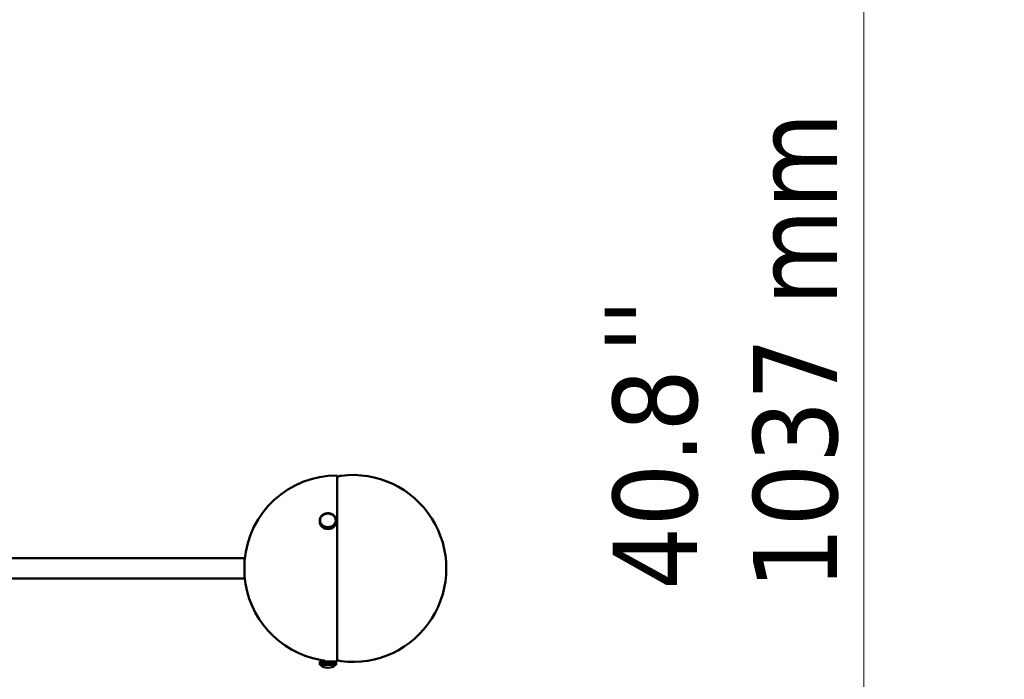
# Model space of a CAD drawing. Header units: millimetres. Extents: x 673 to 4813, y 821 to 3468.
# Tile 12 of 29: x 1895 to 2528, y 1533 to 1956. Entities that reach past the tile are written whole.
import ezdxf

# ---------------------------------------------------------------- set-up
doc = ezdxf.new("R2010")
doc.units = ezdxf.units.MM
doc.header["$LTSCALE"] = 18
for name, color, linetype, lineweight in [('Symbol (ISO)', 7, 'Continuous', 50), ('Widoczne (ISO)', 7, 'Continuous', 50), ('Wymiar (ISO)', 7, 'Continuous', 18)]:
    doc.layers.add(name, color=color, linetype=linetype, lineweight=lineweight)
doc.styles.add('Tekst notatki (ISO)', font='tahoma.ttf')
doc.dimstyles.new('Domyślne (ISO)', dxfattribs={"dimscale": 18, "dimtxt": 3, "dimasz": 3, "dimexe": 3.175, "dimexo": 0, "dimgap": 0.762, "dimtad": 1, "dimdec": 1, "dimlfac": 0.03937, "dimrnd": 1e-08, "dimzin": 0, "dimdsep": 46, "dimtxsty": 'Tekst notatki (ISO)', "dimblk": 'Filled-1', "dimcen": 0.09, "dimdle": 10, "dimse1": 1, "dimse2": 1, "dimclrd": 256, "dimclre": 256, "dimclrt": 256, "dimadec": 0, "dimazin": 0, "dimtfac": 0.666667, "dimtmove": 0, "dimatfit": 3, "dimfxl": 1, "dimtolj": 1, "dimlwd": 15, "dimlwe": 15, "dimarcsym": 0})

# ---------------------------------------------------------------- blocks, each defined once
blk = doc.blocks.new('Filled-1')
at = {"color": 0}
for p, q in [((0, 0), (-1, 0.25)), ((-1, 0.25), (-1, -0.25)), ((-1, 0), (0, 0)), ((-1, -0.25), (0, 0))]:
    blk.add_line(p, q, dxfattribs=at)
at = {"color": 0, "flags": 128}
blk.add_lwpolyline([(-1, -0.25), (0, 0), (-1, 0.25), (-1, -0.25)], dxfattribs=at)
at = {"color": 0}
blk.add_solid([(-1, -0.25), (0, 0), (-1, 0.25), (-1, -0.25)], dxfattribs=at)
blk = doc.blocks.new('*D4')
at = {"layer": 'Defpoints', "color": 0, "transparency": 16777216}
for p in [(1810.42, 2257.73), (2437.43, 2257.73), (2007.79, 1220.5)]:
    blk.add_point(p, dxfattribs=at)
at = {"layer": 'Wymiar (ISO)', "lineweight": 15, "transparency": 16777216}
blk.add_line((2437.43, 1274.5), (2437.43, 2203.73), dxfattribs=at)
at = {"layer": 'Wymiar (ISO)', "lineweight": 15, "transparency": 16777216, "xscale": 54, "yscale": 54, "zscale": 54}
for p, rotation in [((2437.43, 2257.73), 90), ((2437.43, 1220.5), 270)]:
    blk.add_blockref('Filled-1', p, dxfattribs=dict(at, rotation=rotation))
at = {"layer": 'Wymiar (ISO)', "lineweight": 18, "transparency": 16777216, "insert": (2276.23, 1590.46), "char_height": 54, "attachment_point": 1, "rotation": 90, "style": 'Tekst notatki (ISO)'}
blk.add_mtext('\\A1;40.8\\P1037 mm', dxfattribs=at)
blk = doc.blocks.new('*D5')
at = {"layer": 'Defpoints', "color": 0, "transparency": 16777216}
for p in [(1810.42, 2407.73), (2437.43, 2407.73), (2007.79, 1220.5)]:
    blk.add_point(p, dxfattribs=at)
at = {"layer": 'Wymiar (ISO)', "lineweight": 15, "transparency": 16777216}
blk.add_line((2437.43, 1274.5), (2437.43, 2353.73), dxfattribs=at)
at = {"layer": 'Wymiar (ISO)', "lineweight": 15, "transparency": 16777216, "xscale": 54, "yscale": 54, "zscale": 54}
for p, rotation in [((2437.43, 2407.73), 90), ((2437.43, 1220.5), 270)]:
    blk.add_blockref('Filled-1', p, dxfattribs=dict(at, rotation=rotation))
at = {"layer": 'Wymiar (ISO)', "lineweight": 18, "transparency": 16777216, "insert": (2276.23, 2232.68), "char_height": 54, "attachment_point": 1, "rotation": 90, "style": 'Tekst notatki (ISO)'}
blk.add_mtext('\\A1;46.7\\P1187 mm', dxfattribs=at)
blk = doc.blocks.new('*D6')
at = {"layer": 'Defpoints', "color": 0, "transparency": 16777216}
for p in [(1810.42, 2707.73), (2437.43, 2707.73), (2007.79, 1220.5)]:
    blk.add_point(p, dxfattribs=at)
at = {"layer": 'Wymiar (ISO)', "lineweight": 15, "transparency": 16777216}
for p, q in [((2437.43, 2707.73), (2437.43, 3086.47)), ((2437.43, 1274.5), (2437.43, 2653.73))]:
    blk.add_line(p, q, dxfattribs=at)
at = {"layer": 'Wymiar (ISO)', "lineweight": 15, "transparency": 16777216, "xscale": 54, "yscale": 54, "zscale": 54}
for p, rotation in [((2437.43, 2707.73), 90), ((2437.43, 1220.5), 270)]:
    blk.add_blockref('Filled-1', p, dxfattribs=dict(at, rotation=rotation))
at = {"layer": 'Wymiar (ISO)', "lineweight": 18, "transparency": 16777216, "insert": (2276.01, 2775.45), "char_height": 54, "attachment_point": 1, "rotation": 90, "style": 'Tekst notatki (ISO)'}
blk.add_mtext('\\A1;58.6\\P1487 mm', dxfattribs=at)
blk = doc.blocks.new('*D7')
at = {"layer": 'Defpoints', "color": 0, "transparency": 16777216}
for p in [(1810.42, 3157.73), (2437.43, 3157.73), (2007.79, 1220.5)]:
    blk.add_point(p, dxfattribs=at)
at = {"layer": 'Wymiar (ISO)', "lineweight": 15, "transparency": 16777216}
blk.add_line((2437.43, 1274.5), (2437.43, 3103.73), dxfattribs=at)
at = {"layer": 'Wymiar (ISO)', "lineweight": 15, "transparency": 16777216, "xscale": 54, "yscale": 54, "zscale": 54}
for p, rotation in [((2437.43, 3157.73), 90), ((2437.43, 1220.5), 270)]:
    blk.add_blockref('Filled-1', p, dxfattribs=dict(at, rotation=rotation))
at = {"layer": 'Wymiar (ISO)', "lineweight": 18, "transparency": 16777216, "insert": (2276.34, 2998.67), "char_height": 54, "attachment_point": 1, "rotation": 90, "style": 'Tekst notatki (ISO)'}
blk.add_mtext('\\A1;76.3\\P1937 mm', dxfattribs=at)

msp = doc.modelspace()

# ---------------------------------------------------------------- linework, layer by layer
at = {"layer": 'Widoczne (ISO)'}
for p, q in [((2099.35, 1544.4), (2099.35, 1663.9)), ((2099.35, 1662.71), (2100.22, 1663.16)), ((2088.56, 1636.9), (2088.79, 1637.29)), ((2089.02, 1637.19), (2088.79, 1637.29)), ((2088.82, 1637.33), (2089.09, 1637.69)), ((2089.03, 1637.21), (2088.82, 1637.33)), ((2088.82, 1637.28), (2088.82, 1637.33)), ((2088.9, 1637), (2089.02, 1637.19)), ((2089.02, 1637.19), (2089.02, 1637.18)), ((2089.03, 1637.21), (2089.16, 1637.39)), ((2089.03, 1637.2), (2089.03, 1637.21)), ((2089.3, 1637.57), (2089.09, 1637.69)), ((2089.12, 1637.72), (2089.44, 1638.06)), ((2089.31, 1637.59), (2089.12, 1637.72)), ((2089.12, 1637.67), (2089.12, 1637.72)), ((2089.16, 1637.39), (2089.3, 1637.57)), ((2089.3, 1637.57), (2089.3, 1637.56)), ((2089.31, 1637.59), (2089.47, 1637.76)), ((2089.31, 1637.58), (2089.31, 1637.59)), ((2089.63, 1637.92), (2089.44, 1638.06)), ((2089.47, 1638.09), (2089.82, 1638.4)), ((2089.65, 1637.94), (2089.47, 1638.09)), ((2089.47, 1638.04), (2089.47, 1638.09)), ((2089.47, 1637.76), (2089.63, 1637.92)), ((2089.63, 1637.92), (2089.63, 1637.92)), ((2089.65, 1637.94), (2089.82, 1638.09)), ((2089.65, 1637.93), (2089.65, 1637.94)), ((2090, 1638.25), (2089.82, 1638.4)), ((2089.82, 1638.09), (2090, 1638.25)), ((2089.86, 1638.43), (2090.25, 1638.7)), ((2090.02, 1638.26), (2089.86, 1638.43)), ((2089.86, 1638.37), (2089.86, 1638.43)), ((2090, 1638.25), (2090, 1638.24)), ((2090.02, 1638.26), (2090.21, 1638.4)), ((2090.02, 1638.25), (2090.02, 1638.26)), ((2090.21, 1638.4), (2090.41, 1638.53)), ((2090.41, 1638.53), (2090.25, 1638.7)), ((2090.29, 1638.73), (2090.71, 1638.96)), ((2090.43, 1638.54), (2090.29, 1638.73)), ((2090.29, 1638.66), (2090.29, 1638.73)), ((2090.41, 1638.53), (2090.41, 1638.53)), ((2090.43, 1638.54), (2090.64, 1638.66)), ((2090.43, 1638.54), (2090.43, 1638.54)), ((2090.64, 1638.66), (2090.85, 1638.78)), ((2090.85, 1638.78), (2090.71, 1638.96)), ((2090.75, 1638.98), (2091.2, 1639.18)), ((2090.87, 1638.79), (2090.75, 1638.98)), ((2090.75, 1638.9), (2090.75, 1638.98)), ((2090.85, 1638.78), (2090.85, 1638.77)), ((2090.87, 1638.79), (2091.09, 1638.89)), ((2090.87, 1638.78), (2090.87, 1638.79)), ((2091.09, 1638.89), (2091.31, 1638.99)), ((2091.31, 1638.99), (2091.2, 1639.18)), ((2091.24, 1639.2), (2091.71, 1639.35)), ((2091.33, 1638.99), (2091.24, 1639.2)), ((2091.24, 1639.1), (2091.24, 1639.2)), ((2091.31, 1638.99), (2091.31, 1638.98)), ((2091.33, 1638.99), (2091.57, 1639.07)), ((2091.33, 1638.99), (2091.33, 1638.99)), ((2091.57, 1639.07), (2091.8, 1639.15)), ((2091.8, 1639.15), (2091.71, 1639.35)), ((2091.76, 1639.36), (2092.24, 1639.48)), ((2091.82, 1639.16), (2091.76, 1639.36)), ((2091.76, 1639.24), (2091.76, 1639.36)), ((2091.8, 1639.15), (2091.8, 1639.14)), ((2091.82, 1639.16), (2092.07, 1639.21)), ((2091.82, 1639.15), (2091.82, 1639.16)), ((2092.07, 1639.21), (2092.31, 1639.27)), ((2092.31, 1639.27), (2092.24, 1639.48)), ((2092.29, 1639.49), (2092.79, 1639.55)), ((2092.33, 1639.27), (2092.29, 1639.49)), ((2092.29, 1639.32), (2092.29, 1639.49)), ((2092.31, 1639.27), (2092.31, 1639.26)), ((2092.33, 1639.27), (2092.58, 1639.31)), ((2092.33, 1639.27), (2092.33, 1639.27)), ((2092.58, 1639.31), (2092.82, 1639.34)), ((2092.82, 1639.34), (2092.79, 1639.55)), ((2092.82, 1639.34), (2092.82, 1639.33)), ((2092.84, 1639.56), (2093.33, 1639.58)), ((2092.85, 1639.34), (2092.84, 1639.56)), ((2092.84, 1639.33), (2092.84, 1639.56)), ((2092.85, 1639.34), (2093.1, 1639.35)), ((2092.85, 1639.34), (2092.85, 1639.34)), ((2093.1, 1639.35), (2093.35, 1639.36)), ((2093.35, 1639.36), (2093.33, 1639.58)), ((2093.35, 1639.36), (2093.35, 1639.36)), ((2093.37, 1639.36), (2093.39, 1639.58)), ((2093.37, 1639.36), (2093.62, 1639.35)), ((2093.37, 1639.36), (2093.37, 1639.36)), ((2093.39, 1639.58), (2093.88, 1639.56)), ((2093.62, 1639.35), (2093.87, 1639.34)), ((2093.87, 1639.34), (2093.88, 1639.56)), ((2093.87, 1639.34), (2093.87, 1639.33)), ((2093.88, 1639.56), (2093.88, 1639.33)), ((2093.89, 1639.34), (2093.93, 1639.55)), ((2093.89, 1639.34), (2094.14, 1639.3)), ((2093.89, 1639.33), (2093.89, 1639.34)), ((2093.93, 1639.55), (2094.43, 1639.48)), ((2094.14, 1639.3), (2094.39, 1639.27)), ((2094.39, 1639.27), (2094.43, 1639.48)), ((2094.39, 1639.27), (2094.39, 1639.26)), ((2094.41, 1639.26), (2094.48, 1639.47)), ((2094.41, 1639.26), (2094.65, 1639.21)), ((2094.41, 1639.26), (2094.41, 1639.26)), ((2094.43, 1639.48), (2094.43, 1639.32)), ((2094.48, 1639.47), (2094.96, 1639.36)), ((2094.65, 1639.21), (2094.89, 1639.15)), ((2094.89, 1639.15), (2094.96, 1639.36)), ((2094.89, 1639.15), (2094.89, 1639.15)), ((2094.92, 1639.15), (2095.01, 1639.35)), ((2094.92, 1639.15), (2095.15, 1639.07)), ((2094.92, 1639.14), (2094.92, 1639.15)), ((2094.96, 1639.36), (2094.96, 1639.24)), ((2095.01, 1639.35), (2095.47, 1639.19)), ((2095.15, 1639.07), (2095.38, 1638.99)), ((2095.38, 1638.99), (2095.47, 1639.19)), ((2095.38, 1638.99), (2095.38, 1638.98)), ((2095.41, 1638.98), (2095.52, 1639.17)), ((2095.41, 1638.98), (2095.63, 1638.88)), ((2095.41, 1638.98), (2095.41, 1638.98)), ((2095.47, 1639.19), (2095.47, 1639.1)), ((2095.52, 1639.17), (2095.97, 1638.98)), ((2095.63, 1638.88), (2095.85, 1638.78)), ((2095.85, 1638.78), (2095.97, 1638.98)), ((2095.85, 1638.78), (2095.85, 1638.78)), ((2095.87, 1638.77), (2096.01, 1638.96)), ((2095.87, 1638.77), (2096.08, 1638.66)), ((2095.87, 1638.77), (2095.87, 1638.77)), ((2095.97, 1638.98), (2095.97, 1638.9)), ((2096.01, 1638.96), (2096.43, 1638.72)), ((2096.08, 1638.66), (2096.29, 1638.54)), ((2096.29, 1638.54), (2096.43, 1638.72)), ((2096.29, 1638.54), (2096.29, 1638.53)), ((2096.31, 1638.53), (2096.47, 1638.69)), ((2096.31, 1638.53), (2096.5, 1638.39)), ((2096.31, 1638.52), (2096.31, 1638.53)), ((2096.43, 1638.72), (2096.43, 1638.65)), ((2096.47, 1638.69), (2096.86, 1638.42)), ((2096.5, 1638.39), (2096.7, 1638.25)), ((2096.7, 1638.25), (2096.86, 1638.42)), ((2096.7, 1638.25), (2096.7, 1638.25)), ((2096.72, 1638.24), (2096.89, 1638.39)), ((2096.72, 1638.24), (2096.89, 1638.09)), ((2096.72, 1638.23), (2096.72, 1638.24)), ((2096.86, 1638.42), (2096.86, 1638.36)), ((2096.89, 1638.39), (2097.25, 1638.09)), ((2096.89, 1638.09), (2097.07, 1637.93)), ((2097.07, 1637.93), (2097.25, 1638.09)), ((2097.07, 1637.93), (2097.07, 1637.92)), ((2097.09, 1637.92), (2097.28, 1638.05)), ((2097.09, 1637.92), (2097.24, 1637.75)), ((2097.09, 1637.91), (2097.09, 1637.92)), ((2097.24, 1637.75), (2097.4, 1637.58)), ((2097.25, 1638.09), (2097.25, 1638.03)), ((2097.28, 1638.05), (2097.59, 1637.72)), ((2097.4, 1637.58), (2097.59, 1637.72)), ((2097.4, 1637.58), (2097.4, 1637.57)), ((2097.41, 1637.56), (2097.62, 1637.68)), ((2097.41, 1637.56), (2097.55, 1637.38)), ((2097.41, 1637.55), (2097.41, 1637.56)), ((2097.55, 1637.38), (2097.69, 1637.2)), ((2097.59, 1637.72), (2097.59, 1637.66)), ((2097.62, 1637.68), (2097.9, 1637.32)), ((2097.69, 1637.2), (2097.9, 1637.32)), ((2097.69, 1637.2), (2097.69, 1637.19)), ((2097.7, 1637.18), (2097.92, 1637.28)), ((2097.7, 1637.18), (2097.81, 1636.99)), ((2097.7, 1637.17), (2097.7, 1637.18)), ((2097.9, 1637.32), (2097.9, 1637.27)), ((2097.92, 1637.28), (2098.15, 1636.89)), ((2088.1, 1635.05), (2088.12, 1635.49)), ((2088.35, 1635.04), (2088.1, 1635.05)), ((2088.1, 1635.01), (2088.1, 1635.05)), ((2088.35, 1635.02), (2088.1, 1635.01)), ((2088.1, 1635.01), (2088.1, 1634.01)), ((2088.12, 1634.58), (2088.1, 1635.01)), ((2088.1, 1634.01), (2088.12, 1633.58)), ((2088.37, 1635.48), (2088.12, 1635.49)), ((2088.37, 1634.59), (2088.12, 1634.58)), ((2088.12, 1633.58), (2088.12, 1634.58)), ((2088.13, 1633.58), (2088.12, 1633.58)), ((2088.13, 1635.53), (2088.21, 1635.96)), ((2088.38, 1635.5), (2088.13, 1635.53)), ((2088.13, 1635.49), (2088.13, 1635.53)), ((2088.38, 1634.57), (2088.13, 1634.54)), ((2088.13, 1634.54), (2088.13, 1633.54)), ((2088.21, 1634.11), (2088.13, 1634.54)), ((2088.13, 1633.54), (2088.21, 1633.11)), ((2088.46, 1635.92), (2088.21, 1635.96)), ((2088.45, 1634.14), (2088.21, 1634.11)), ((2088.21, 1633.11), (2088.21, 1634.11)), ((2088.22, 1633.11), (2088.21, 1633.11)), ((2088.22, 1636), (2088.35, 1636.42)), ((2088.46, 1635.94), (2088.22, 1636)), ((2088.22, 1635.96), (2088.22, 1636)), ((2088.46, 1634.12), (2088.22, 1634.07)), ((2088.22, 1634.07), (2088.22, 1633.07)), ((2088.35, 1633.65), (2088.22, 1634.07)), ((2088.22, 1633.07), (2088.35, 1632.65)), ((2088.59, 1636.36), (2088.35, 1636.42)), ((2088.35, 1635.04), (2088.36, 1635.26)), ((2088.35, 1635.02), (2088.35, 1635.04)), ((2088.35, 1635.03), (2088.35, 1634.92)), ((2088.36, 1634.81), (2088.35, 1635.02)), ((2088.59, 1633.7), (2088.35, 1633.65)), ((2088.35, 1632.65), (2088.35, 1633.65)), ((2088.36, 1632.65), (2088.35, 1632.65)), ((2088.36, 1636.46), (2088.54, 1636.86)), ((2088.6, 1636.38), (2088.36, 1636.46)), ((2088.36, 1636.41), (2088.36, 1636.46)), ((2088.36, 1635.26), (2088.37, 1635.48)), ((2088.37, 1634.59), (2088.36, 1634.81)), ((2088.59, 1633.68), (2088.36, 1633.61)), ((2088.36, 1633.61), (2088.36, 1632.61)), ((2088.54, 1633.2), (2088.36, 1633.61)), ((2088.36, 1632.61), (2088.54, 1632.2)), ((2088.37, 1635.48), (2088.37, 1635.42)), ((2088.37, 1634.57), (2088.37, 1634.59)), ((2088.38, 1635.5), (2088.42, 1635.71)), ((2088.38, 1635.44), (2088.38, 1635.5)), ((2088.41, 1634.36), (2088.38, 1634.57)), ((2088.45, 1634.14), (2088.41, 1634.36)), ((2088.42, 1635.71), (2088.46, 1635.92)), ((2088.45, 1634.12), (2088.45, 1634.14)), ((2088.46, 1635.94), (2088.53, 1636.15)), ((2088.46, 1635.92), (2088.46, 1635.94)), ((2088.46, 1635.92), (2088.46, 1635.9)), ((2088.52, 1633.91), (2088.46, 1634.12)), ((2088.59, 1633.7), (2088.52, 1633.91)), ((2088.53, 1636.15), (2088.59, 1636.36)), ((2088.78, 1636.79), (2088.54, 1636.86)), ((2088.77, 1633.28), (2088.54, 1633.2)), ((2088.54, 1632.2), (2088.54, 1633.2)), ((2088.56, 1632.21), (2088.54, 1632.2)), ((2088.79, 1636.81), (2088.56, 1636.9)), ((2088.56, 1636.86), (2088.56, 1636.9)), ((2088.78, 1633.26), (2088.56, 1633.16)), ((2088.56, 1633.16), (2088.56, 1632.16)), ((2088.79, 1632.78), (2088.56, 1633.16)), ((2088.56, 1632.16), (2088.79, 1631.78)), ((2088.59, 1636.36), (2088.59, 1636.34)), ((2088.59, 1633.68), (2088.59, 1633.7)), ((2088.68, 1633.48), (2088.59, 1633.68)), ((2088.6, 1636.38), (2088.69, 1636.58)), ((2088.6, 1636.36), (2088.6, 1636.38)), ((2088.77, 1633.28), (2088.68, 1633.48)), ((2088.69, 1636.58), (2088.78, 1636.79)), ((2088.77, 1633.25), (2088.77, 1633.28)), ((2088.78, 1636.79), (2088.78, 1636.77)), ((2088.9, 1633.07), (2088.78, 1633.26)), ((2088.79, 1636.81), (2088.9, 1637)), ((2088.79, 1636.79), (2088.79, 1636.81)), ((2089.01, 1632.87), (2088.79, 1632.78)), ((2088.79, 1631.78), (2088.79, 1632.78)), ((2088.81, 1631.79), (2088.79, 1631.78)), ((2089.02, 1632.86), (2088.81, 1632.74)), ((2088.81, 1632.74), (2088.81, 1631.74)), ((2089.08, 1632.37), (2088.81, 1632.74)), ((2088.81, 1631.74), (2089.08, 1631.37)), ((2089.01, 1632.87), (2088.9, 1633.07)), ((2089.01, 1632.85), (2089.01, 1632.87)), ((2089.16, 1632.67), (2089.02, 1632.86)), ((2089.29, 1632.49), (2089.08, 1632.37)), ((2089.08, 1631.37), (2089.08, 1632.37)), ((2089.11, 1631.39), (2089.08, 1631.37)), ((2089.31, 1632.47), (2089.11, 1632.34)), ((2089.11, 1632.34), (2089.11, 1631.34)), ((2089.43, 1632), (2089.11, 1632.34)), ((2089.11, 1631.34), (2089.43, 1631)), ((2089.29, 1632.49), (2089.16, 1632.67)), ((2089.29, 1632.46), (2089.29, 1632.49)), ((2089.46, 1632.31), (2089.31, 1632.47)), ((2089.62, 1632.14), (2089.43, 1632)), ((2089.43, 1631), (2089.43, 1632)), ((2089.46, 1631.03), (2089.43, 1631)), ((2089.62, 1632.14), (2089.46, 1632.31)), ((2089.64, 1632.12), (2089.46, 1631.97)), ((2089.46, 1631.97), (2089.46, 1630.97)), ((2089.81, 1631.66), (2089.46, 1631.97)), ((2089.46, 1630.97), (2089.81, 1630.66)), ((2089.62, 1632.11), (2089.62, 1632.14)), ((2089.81, 1631.97), (2089.64, 1632.12)), ((2089.99, 1631.82), (2089.81, 1631.97)), ((2089.99, 1631.82), (2089.81, 1631.66)), ((2089.81, 1630.66), (2089.81, 1631.66)), ((2090.01, 1631.8), (2089.85, 1631.63)), ((2089.85, 1631.63), (2089.85, 1630.63)), ((2090.24, 1631.36), (2089.85, 1631.63)), ((2089.99, 1631.78), (2089.99, 1631.82)), ((2090.2, 1631.67), (2090.01, 1631.8)), ((2090.4, 1631.53), (2090.2, 1631.67)), ((2090.4, 1631.53), (2090.24, 1631.36)), ((2090.24, 1630.36), (2090.24, 1631.36)), ((2090.42, 1631.52), (2090.28, 1631.34)), ((2090.28, 1631.34), (2090.28, 1630.34)), ((2090.7, 1631.1), (2090.28, 1631.34)), ((2090.4, 1631.49), (2090.4, 1631.53)), ((2090.63, 1631.4), (2090.42, 1631.52)), ((2090.83, 1631.28), (2090.63, 1631.4)), ((2090.83, 1631.28), (2090.7, 1631.1)), ((2090.7, 1630.1), (2090.7, 1631.1)), ((2090.86, 1631.27), (2090.74, 1631.08)), ((2090.74, 1631.08), (2090.74, 1630.08)), ((2091.19, 1630.88), (2090.74, 1631.08)), ((2090.83, 1631.23), (2090.83, 1631.28)), ((2091.08, 1631.17), (2090.86, 1631.27)), ((2091.3, 1631.07), (2091.08, 1631.17)), ((2091.3, 1631.07), (2091.19, 1630.88)), ((2091.19, 1629.88), (2091.19, 1630.88)), ((2091.32, 1631.06), (2091.23, 1630.86)), ((2091.23, 1630.86), (2091.23, 1629.86)), ((2091.7, 1630.71), (2091.23, 1630.86)), ((2091.3, 1631.02), (2091.3, 1631.07)), ((2091.56, 1630.99), (2091.32, 1631.06)), ((2091.79, 1630.91), (2091.56, 1630.99)), ((2091.79, 1630.91), (2091.7, 1630.71)), ((2091.81, 1630.9), (2091.75, 1630.69)), ((2091.79, 1630.83), (2091.79, 1630.91)), ((2092.05, 1630.85), (2091.81, 1630.9)), ((2092.3, 1630.79), (2092.05, 1630.85)), ((2092.3, 1630.79), (2092.23, 1630.58)), ((2092.32, 1630.79), (2092.28, 1630.57)), ((2092.3, 1630.66), (2092.3, 1630.79)), ((2092.57, 1630.75), (2092.32, 1630.79)), ((2094.38, 1630.78), (2094.13, 1630.75)), ((2094.38, 1630.78), (2094.42, 1630.57)), ((2094.64, 1630.84), (2094.4, 1630.79)), ((2094.4, 1630.79), (2094.4, 1630.65)), ((2094.4, 1630.79), (2094.46, 1630.58)), ((2094.88, 1630.9), (2094.64, 1630.84)), ((2094.88, 1630.9), (2094.95, 1630.69)), ((2095.14, 1630.98), (2094.91, 1630.91)), ((2094.91, 1630.91), (2094.91, 1630.82)), ((2094.91, 1630.91), (2095, 1630.7)), ((2095.46, 1630.86), (2095, 1630.7)), ((2095.37, 1631.06), (2095.14, 1630.98)), ((2095.37, 1631.06), (2095.46, 1630.86)), ((2095.62, 1631.17), (2095.4, 1631.07)), ((2095.4, 1631.07), (2095.4, 1631.01)), ((2095.4, 1631.07), (2095.51, 1630.88)), ((2095.46, 1629.86), (2095.46, 1630.86)), ((2095.95, 1631.07), (2095.51, 1630.88)), ((2095.51, 1630.88), (2095.51, 1629.88)), ((2095.84, 1631.26), (2095.62, 1631.17)), ((2095.84, 1631.26), (2095.95, 1631.07)), ((2096.07, 1631.39), (2095.86, 1631.28)), ((2095.86, 1631.28), (2095.86, 1631.23)), ((2095.86, 1631.28), (2096, 1631.09)), ((2095.95, 1630.07), (2095.95, 1631.07)), ((2096.42, 1631.33), (2096, 1631.09)), ((2096, 1631.09), (2096, 1630.09)), ((2096.28, 1631.51), (2096.07, 1631.39)), ((2096.28, 1631.51), (2096.42, 1631.33)), ((2096.5, 1631.66), (2096.3, 1631.52)), ((2096.3, 1631.52), (2096.3, 1631.48)), ((2096.3, 1631.52), (2096.46, 1631.35)), ((2096.42, 1630.33), (2096.42, 1631.33)), ((2096.85, 1631.63), (2096.46, 1631.35)), ((2096.46, 1631.35), (2096.46, 1630.35)), ((2096.69, 1631.8), (2096.5, 1631.66)), ((2096.69, 1631.8), (2096.85, 1631.63)), ((2096.88, 1631.96), (2096.71, 1631.81)), ((2096.71, 1631.81), (2096.71, 1631.78)), ((2096.71, 1631.81), (2096.88, 1631.66)), ((2096.85, 1630.63), (2096.85, 1631.63)), ((2097.06, 1632.11), (2096.88, 1631.96)), ((2097.24, 1631.96), (2096.88, 1631.66)), ((2096.88, 1631.66), (2096.88, 1630.66)), ((2096.88, 1630.66), (2097.24, 1630.96)), ((2097.06, 1632.11), (2097.24, 1631.96)), ((2097.24, 1632.3), (2097.08, 1632.13)), ((2097.08, 1632.13), (2097.08, 1632.1)), ((2097.08, 1632.13), (2097.27, 1631.99)), ((2097.39, 1632.47), (2097.24, 1632.3)), ((2097.24, 1630.96), (2097.24, 1631.96)), ((2097.24, 1631.02), (2097.27, 1630.99)), ((2097.59, 1632.33), (2097.27, 1631.99)), ((2097.27, 1631.99), (2097.27, 1630.99)), ((2097.27, 1630.99), (2097.59, 1631.33)), ((2097.39, 1632.47), (2097.59, 1632.33)), ((2097.54, 1632.66), (2097.41, 1632.48)), ((2097.41, 1632.48), (2097.41, 1632.46)), ((2097.41, 1632.48), (2097.62, 1632.37)), ((2097.68, 1632.85), (2097.54, 1632.66)), ((2097.59, 1631.33), (2097.59, 1632.33)), ((2097.59, 1631.38), (2097.62, 1631.37)), ((2097.89, 1632.73), (2097.62, 1632.37)), ((2097.62, 1632.37), (2097.62, 1631.37)), ((2097.62, 1631.37), (2097.89, 1631.73)), ((2097.68, 1632.85), (2097.89, 1632.73)), ((2097.81, 1633.06), (2097.69, 1632.86)), ((2097.69, 1632.86), (2097.69, 1632.84)), ((2097.69, 1632.86), (2097.91, 1632.77)), ((2097.81, 1636.99), (2097.92, 1636.8)), ((2097.92, 1633.25), (2097.81, 1633.06)), ((2097.89, 1631.73), (2097.89, 1632.73)), ((2097.89, 1631.78), (2097.91, 1631.77)), ((2098.14, 1633.15), (2097.91, 1632.77)), ((2097.91, 1632.77), (2097.91, 1631.77)), ((2097.91, 1631.77), (2098.14, 1632.15)), ((2097.92, 1636.8), (2098.15, 1636.89)), ((2097.92, 1636.8), (2097.92, 1636.78)), ((2097.92, 1633.25), (2098.14, 1633.15)), ((2097.93, 1636.78), (2098.17, 1636.85)), ((2097.93, 1636.78), (2098.02, 1636.57)), ((2097.93, 1636.76), (2097.93, 1636.78)), ((2098.02, 1633.47), (2097.93, 1633.27)), ((2097.93, 1633.27), (2097.93, 1633.25)), ((2097.93, 1633.27), (2098.16, 1633.19)), ((2098.02, 1636.57), (2098.11, 1636.37)), ((2098.11, 1633.67), (2098.02, 1633.47)), ((2098.11, 1636.37), (2098.35, 1636.45)), ((2098.11, 1636.37), (2098.11, 1636.35)), ((2098.11, 1633.67), (2098.34, 1633.6)), ((2098.12, 1636.35), (2098.36, 1636.41)), ((2098.12, 1636.35), (2098.18, 1636.14)), ((2098.12, 1636.33), (2098.12, 1636.35)), ((2098.18, 1633.9), (2098.12, 1633.69)), ((2098.12, 1633.69), (2098.12, 1633.67)), ((2098.12, 1633.69), (2098.36, 1633.64)), ((2098.14, 1632.15), (2098.14, 1633.15)), ((2098.14, 1632.2), (2098.16, 1632.19)), ((2098.15, 1636.89), (2098.15, 1636.85)), ((2098.34, 1633.6), (2098.16, 1633.19)), ((2098.16, 1633.19), (2098.16, 1632.19)), ((2098.16, 1632.19), (2098.34, 1632.6)), ((2098.17, 1636.85), (2098.35, 1636.45)), ((2098.18, 1636.14), (2098.25, 1635.93)), ((2098.25, 1634.11), (2098.18, 1633.9)), ((2098.25, 1635.93), (2098.49, 1635.99)), ((2098.25, 1635.91), (2098.5, 1635.95)), ((2098.25, 1635.93), (2098.25, 1635.91)), ((2098.25, 1635.91), (2098.29, 1635.7)), ((2098.25, 1635.89), (2098.25, 1635.91)), ((2098.29, 1634.34), (2098.25, 1634.13)), ((2098.25, 1634.13), (2098.25, 1634.11)), ((2098.25, 1634.13), (2098.5, 1634.1)), ((2098.25, 1634.11), (2098.49, 1634.05)), ((2098.29, 1635.7), (2098.33, 1635.49)), ((2098.33, 1634.56), (2098.29, 1634.34)), ((2098.33, 1635.49), (2098.58, 1635.52)), ((2098.33, 1635.49), (2098.33, 1635.43)), ((2098.33, 1635.47), (2098.58, 1635.48)), ((2098.33, 1635.47), (2098.35, 1635.25)), ((2098.33, 1635.41), (2098.33, 1635.47)), ((2098.35, 1634.8), (2098.33, 1634.58)), ((2098.33, 1634.58), (2098.33, 1634.56)), ((2098.33, 1634.58), (2098.58, 1634.57)), ((2098.33, 1634.56), (2098.58, 1634.52)), ((2098.34, 1632.6), (2098.34, 1633.6)), ((2098.34, 1632.64), (2098.36, 1632.64)), ((2098.35, 1636.45), (2098.35, 1636.4)), ((2098.35, 1635.25), (2098.36, 1635.03)), ((2098.35, 1635.03), (2098.35, 1634.91)), ((2098.36, 1635.01), (2098.35, 1634.8)), ((2098.36, 1636.41), (2098.49, 1635.99)), ((2098.36, 1635.03), (2098.61, 1635.04)), ((2098.36, 1635.03), (2098.36, 1635.01)), ((2098.36, 1635.01), (2098.61, 1635)), ((2098.49, 1634.05), (2098.36, 1633.64)), ((2098.36, 1633.64), (2098.36, 1632.64)), ((2098.36, 1632.64), (2098.49, 1633.05)), ((2098.49, 1635.99), (2098.49, 1635.95)), ((2098.49, 1633.05), (2098.49, 1634.05)), ((2098.49, 1633.1), (2098.5, 1633.1)), ((2098.5, 1635.95), (2098.58, 1635.52)), ((2098.58, 1634.52), (2098.5, 1634.1)), ((2098.5, 1634.1), (2098.5, 1633.1)), ((2098.5, 1633.1), (2098.58, 1633.52)), ((2098.58, 1635.52), (2098.58, 1635.48)), ((2098.58, 1635.48), (2098.61, 1635.04)), ((2098.61, 1635), (2098.58, 1634.57)), ((2098.58, 1634.57), (2098.58, 1633.57)), ((2098.58, 1633.52), (2098.58, 1634.52)), ((2098.58, 1633.57), (2098.61, 1634)), ((2098.58, 1633.57), (2098.58, 1633.57)), ((2098.61, 1635.04), (2098.61, 1634.04)), ((2098.61, 1634), (2098.61, 1635)), ((2098.61, 1634.04), (2098.61, 1634.04)), ((2089.85, 1630.7), (2089.81, 1630.66)), ((2089.85, 1630.63), (2090.24, 1630.36)), ((2090.28, 1630.4), (2090.24, 1630.36)), ((2090.28, 1630.34), (2090.7, 1630.1)), ((2090.74, 1630.16), (2090.7, 1630.1)), ((2090.74, 1630.08), (2091.19, 1629.88)), ((2091.23, 1629.96), (2091.19, 1629.88)), ((2091.23, 1629.86), (2091.7, 1629.71)), ((2091.7, 1629.71), (2091.7, 1630.71)), ((2091.75, 1629.81), (2091.7, 1629.71)), ((2091.75, 1630.69), (2091.75, 1629.69)), ((2092.23, 1630.58), (2091.75, 1630.69)), ((2091.75, 1629.69), (2092.23, 1629.58)), ((2092.23, 1629.58), (2092.23, 1630.58)), ((2092.28, 1629.74), (2092.23, 1629.58)), ((2092.28, 1630.57), (2092.28, 1629.57)), ((2092.77, 1630.5), (2092.28, 1630.57)), ((2092.28, 1629.57), (2092.77, 1629.5)), ((2092.81, 1630.72), (2092.57, 1630.75)), ((2092.81, 1630.72), (2092.77, 1630.5)), ((2092.77, 1629.5), (2092.77, 1630.5)), ((2092.81, 1629.72), (2092.77, 1629.5)), ((2092.81, 1629.72), (2092.81, 1630.72)), ((2092.84, 1630.72), (2092.82, 1630.5)), ((2092.82, 1630.5), (2092.82, 1629.5)), ((2093.32, 1630.48), (2092.82, 1630.5)), ((2092.82, 1629.5), (2093.32, 1629.48)), ((2093.09, 1630.7), (2092.84, 1630.72)), ((2093.34, 1630.69), (2093.09, 1630.7)), ((2093.34, 1630.69), (2093.32, 1630.48)), ((2093.32, 1629.48), (2093.32, 1630.48)), ((2093.34, 1629.69), (2093.32, 1629.48)), ((2093.34, 1629.69), (2093.34, 1630.69)), ((2093.61, 1630.7), (2093.36, 1630.69)), ((2093.36, 1630.69), (2093.36, 1629.69)), ((2093.36, 1630.69), (2093.37, 1630.48)), ((2093.36, 1629.69), (2093.37, 1629.48)), ((2093.87, 1630.5), (2093.37, 1630.48)), ((2093.37, 1630.48), (2093.37, 1629.48)), ((2093.37, 1629.48), (2093.87, 1629.5)), ((2093.86, 1630.71), (2093.61, 1630.7)), ((2093.86, 1630.71), (2093.87, 1630.5)), ((2093.87, 1629.5), (2093.87, 1630.5)), ((2094.13, 1630.75), (2093.88, 1630.72)), ((2093.88, 1630.72), (2093.88, 1629.72)), ((2093.88, 1630.72), (2093.92, 1630.5)), ((2093.88, 1629.72), (2093.92, 1629.5)), ((2094.42, 1630.57), (2093.92, 1630.5)), ((2093.92, 1630.5), (2093.92, 1629.5)), ((2093.92, 1629.5), (2094.42, 1629.57)), ((2094.42, 1629.57), (2094.42, 1630.57)), ((2094.42, 1629.74), (2094.46, 1629.58)), ((2094.95, 1630.69), (2094.46, 1630.58)), ((2094.46, 1630.58), (2094.46, 1629.58)), ((2094.46, 1629.58), (2094.95, 1629.69)), ((2094.95, 1629.69), (2094.95, 1630.69)), ((2094.95, 1629.81), (2095, 1629.7)), ((2095, 1630.7), (2095, 1629.7)), ((2095, 1629.7), (2095.46, 1629.86)), ((2095.46, 1629.95), (2095.51, 1629.88)), ((2095.51, 1629.88), (2095.95, 1630.07)), ((2095.95, 1630.15), (2096, 1630.09)), ((2096, 1630.09), (2096.42, 1630.33)), ((2096.42, 1630.4), (2096.46, 1630.35)), ((2096.46, 1630.35), (2096.85, 1630.63)), ((2096.85, 1630.69), (2096.88, 1630.66)), ((2039.81, 1610.65), (1871.07, 1610.65)), ((2039.81, 1597.65), (2039.81, 1610.65)), ((2039.81, 1597.65), (1871.07, 1597.65)), ((2088.1, 1544.4), (2088.1, 1542.4)), ((2088.11, 1544.4), (2088.1, 1544.4)), ((2088.1, 1542.4), (2088.11, 1542.4)), ((2088.11, 1544.4), (2088.11, 1542.4)), ((2088.18, 1544.4), (2088.11, 1544.4)), ((2088.11, 1544.4), (2088.11, 1544.4)), ((2088.11, 1542.4), (2088.11, 1544.4)), ((2088.11, 1542.4), (2088.18, 1542.4)), ((2088.11, 1542.4), (2088.11, 1542.4)), ((2088.19, 1544.4), (2088.18, 1544.4)), ((2088.18, 1542.4), (2088.18, 1544.4)), ((2088.19, 1542.4), (2088.18, 1542.4)), ((2088.19, 1544.4), (2088.19, 1542.4)), ((2088.3, 1544.4), (2088.19, 1544.4)), ((2088.19, 1542.4), (2088.3, 1542.4)), ((2088.31, 1544.4), (2088.3, 1544.4)), ((2088.3, 1542.4), (2088.3, 1544.4)), ((2088.31, 1542.4), (2088.3, 1542.4)), ((2088.31, 1544.4), (2088.31, 1542.4)), ((2088.48, 1544.4), (2088.31, 1544.4)), ((2088.31, 1542.4), (2088.48, 1542.4)), ((2088.35, 1545.42), (2088.35, 1545.4)), ((2088.35, 1545.4), (2088.56, 1545.4)), ((2088.5, 1544.4), (2088.48, 1544.4)), ((2088.48, 1542.4), (2088.48, 1544.4)), ((2088.5, 1542.4), (2088.48, 1542.4)), ((2088.5, 1544.4), (2088.5, 1542.4)), ((2088.71, 1544.4), (2088.5, 1544.4)), ((2088.5, 1542.4), (2088.71, 1542.4)), ((2088.73, 1544.4), (2088.71, 1544.4)), ((2088.71, 1542.4), (2088.71, 1544.4)), ((2088.73, 1542.4), (2088.71, 1542.4)), ((2088.73, 1544.4), (2088.73, 1542.4)), ((2088.99, 1544.4), (2088.73, 1544.4)), ((2088.73, 1542.4), (2088.99, 1542.4)), ((2089.02, 1544.4), (2088.99, 1544.4)), ((2088.99, 1542.4), (2088.99, 1544.4)), ((2089.02, 1542.4), (2088.99, 1542.4)), ((2089.02, 1544.4), (2089.02, 1542.4)), ((2089.32, 1544.4), (2089.02, 1544.4)), ((2089.02, 1542.4), (2089.32, 1542.4)), ((2089.36, 1544.4), (2089.32, 1544.4)), ((2089.32, 1542.4), (2089.32, 1544.4)), ((2089.36, 1542.4), (2089.32, 1542.4)), ((2089.36, 1544.4), (2089.36, 1542.4)), ((2089.7, 1544.4), (2089.36, 1544.4)), ((2089.36, 1542.4), (2089.7, 1542.4)), ((2089.74, 1544.4), (2089.7, 1544.4)), ((2089.7, 1542.4), (2089.7, 1544.4)), ((2089.74, 1542.4), (2089.7, 1542.4)), ((2089.74, 1544.4), (2089.74, 1542.4)), ((2090.11, 1544.4), (2089.74, 1544.4)), ((2089.74, 1542.4), (2090.11, 1542.4)), ((2090.15, 1544.4), (2090.11, 1544.4)), ((2090.11, 1542.4), (2090.11, 1544.4)), ((2090.15, 1542.4), (2090.11, 1542.4)), ((2090.15, 1544.4), (2090.15, 1542.4)), ((2090.57, 1544.4), (2090.15, 1544.4)), ((2090.15, 1542.4), (2090.57, 1542.4)), ((2090.61, 1544.4), (2090.57, 1544.4)), ((2090.57, 1542.4), (2090.57, 1544.4)), ((2090.61, 1542.4), (2090.57, 1542.4)), ((2090.61, 1544.4), (2090.61, 1542.4)), ((2091.05, 1544.4), (2090.61, 1544.4)), ((2090.61, 1542.4), (2091.05, 1542.4)), ((2091.09, 1544.4), (2091.05, 1544.4)), ((2091.05, 1542.4), (2091.05, 1544.4)), ((2091.09, 1542.4), (2091.05, 1542.4)), ((2091.09, 1544.4), (2091.09, 1542.4)), ((2091.55, 1544.4), (2091.09, 1544.4)), ((2091.09, 1542.4), (2091.55, 1542.4)), ((2091.35, 1544.4), (2091.35, 1544.94)), ((2091.6, 1544.4), (2091.55, 1544.4)), ((2091.55, 1542.4), (2091.55, 1544.4)), ((2091.6, 1542.4), (2091.55, 1542.4)), ((2091.6, 1544.4), (2091.6, 1542.4)), ((2092.08, 1544.4), (2091.6, 1544.4)), ((2091.6, 1542.4), (2092.08, 1542.4)), ((2092.13, 1544.4), (2092.08, 1544.4)), ((2092.08, 1542.4), (2092.08, 1544.4)), ((2092.13, 1542.4), (2092.08, 1542.4)), ((2092.13, 1544.4), (2092.13, 1542.4)), ((2092.62, 1544.4), (2092.13, 1544.4)), ((2092.13, 1542.4), (2092.62, 1542.4)), ((2092.67, 1544.4), (2092.62, 1544.4)), ((2092.62, 1542.4), (2092.62, 1544.4)), ((2092.67, 1542.4), (2092.62, 1542.4)), ((2092.67, 1544.4), (2092.67, 1542.4)), ((2093.17, 1544.4), (2092.67, 1544.4)), ((2092.67, 1542.4), (2092.67, 1544.4)), ((2092.67, 1544.4), (2092.67, 1544.4)), ((2092.67, 1542.4), (2093.17, 1542.4)), ((2092.67, 1542.4), (2092.67, 1542.4)), ((2093.19, 1544.4), (2093.17, 1544.4)), ((2093.17, 1542.4), (2093.17, 1544.4)), ((2093.19, 1542.4), (2093.17, 1542.4)), ((2093.19, 1542.4), (2093.19, 1544.4)), ((2093.21, 1544.4), (2093.19, 1544.4)), ((2093.21, 1542.4), (2093.19, 1542.4)), ((2093.21, 1544.4), (2093.21, 1542.4)), ((2093.21, 1544.4), (2093.22, 1544.4)), ((2093.21, 1542.4), (2093.22, 1542.4)), ((2093.22, 1544.4), (2093.22, 1542.4)), ((2093.72, 1544.4), (2093.22, 1544.4)), ((2093.22, 1542.4), (2093.72, 1542.4)), ((2093.72, 1542.4), (2093.72, 1544.4)), ((2093.74, 1544.4), (2093.72, 1544.4)), ((2093.74, 1542.4), (2093.72, 1542.4)), ((2093.74, 1544.4), (2093.74, 1542.4)), ((2093.74, 1544.4), (2093.77, 1544.4)), ((2093.74, 1542.4), (2093.77, 1542.4)), ((2093.77, 1544.4), (2093.77, 1542.4)), ((2094.26, 1544.4), (2093.77, 1544.4)), ((2093.77, 1542.4), (2094.26, 1542.4)), ((2094.26, 1544.4), (2094.31, 1544.4)), ((2094.26, 1542.4), (2094.26, 1544.4)), ((2094.26, 1542.4), (2094.31, 1542.4)), ((2094.31, 1544.4), (2094.31, 1542.4)), ((2094.8, 1544.4), (2094.31, 1544.4)), ((2094.31, 1542.4), (2094.8, 1542.4)), ((2094.8, 1544.4), (2094.85, 1544.4)), ((2094.8, 1542.4), (2094.8, 1544.4)), ((2094.8, 1542.4), (2094.85, 1542.4)), ((2094.85, 1544.4), (2094.85, 1542.4)), ((2095.32, 1544.4), (2094.85, 1544.4)), ((2094.85, 1542.4), (2095.32, 1542.4)), ((2095.32, 1544.4), (2095.37, 1544.4)), ((2095.32, 1542.4), (2095.32, 1544.4)), ((2095.32, 1542.4), (2095.37, 1542.4)), ((2095.35, 1544.4), (2095.35, 1544.54)), ((2095.37, 1544.4), (2095.37, 1542.4)), ((2095.82, 1544.4), (2095.37, 1544.4)), ((2095.37, 1542.4), (2095.82, 1542.4)), ((2095.82, 1544.4), (2095.86, 1544.4)), ((2095.82, 1542.4), (2095.82, 1544.4)), ((2095.82, 1542.4), (2095.86, 1542.4)), ((2095.86, 1544.4), (2095.86, 1542.4)), ((2096.29, 1544.4), (2095.86, 1544.4)), ((2095.86, 1542.4), (2096.29, 1542.4)), ((2096.29, 1544.4), (2096.33, 1544.4)), ((2096.29, 1542.4), (2096.29, 1544.4)), ((2096.29, 1542.4), (2096.33, 1542.4)), ((2096.33, 1544.4), (2096.33, 1542.4)), ((2096.73, 1544.4), (2096.33, 1544.4)), ((2096.33, 1542.4), (2096.73, 1542.4)), ((2096.73, 1542.4), (2096.73, 1544.4)), ((2096.73, 1544.4), (2096.77, 1544.4)), ((2096.73, 1542.4), (2096.77, 1542.4)), ((2096.77, 1544.4), (2096.77, 1542.4)), ((2097.13, 1544.4), (2096.77, 1544.4)), ((2096.77, 1542.4), (2097.13, 1542.4)), ((2097.13, 1544.4), (2097.17, 1544.4)), ((2097.13, 1542.4), (2097.13, 1544.4)), ((2097.13, 1542.4), (2097.17, 1542.4)), ((2097.17, 1544.4), (2097.17, 1542.4)), ((2097.49, 1544.4), (2097.17, 1544.4)), ((2097.17, 1542.4), (2097.49, 1542.4)), ((2097.49, 1544.4), (2097.52, 1544.4)), ((2097.49, 1542.4), (2097.49, 1544.4)), ((2097.49, 1542.4), (2097.52, 1542.4)), ((2097.52, 1544.4), (2097.52, 1542.4)), ((2097.81, 1544.4), (2097.52, 1544.4)), ((2097.52, 1542.4), (2097.81, 1542.4)), ((2097.81, 1544.4), (2097.84, 1544.4)), ((2097.81, 1542.4), (2097.81, 1544.4)), ((2097.81, 1542.4), (2097.84, 1542.4)), ((2097.84, 1544.4), (2097.84, 1542.4)), ((2098.08, 1544.4), (2097.84, 1544.4)), ((2097.84, 1542.4), (2098.08, 1542.4)), ((2098.08, 1544.4), (2098.1, 1544.4)), ((2098.08, 1542.4), (2098.08, 1544.4)), ((2098.08, 1542.4), (2098.1, 1542.4)), ((2098.1, 1544.4), (2098.1, 1542.4)), ((2098.29, 1544.4), (2098.1, 1544.4)), ((2098.1, 1542.4), (2098.29, 1542.4)), ((2098.29, 1544.4), (2098.31, 1544.4)), ((2098.29, 1542.4), (2098.29, 1544.4)), ((2098.29, 1542.4), (2098.31, 1542.4)), ((2098.31, 1544.4), (2098.31, 1542.4)), ((2098.45, 1544.4), (2098.31, 1544.4)), ((2098.31, 1542.4), (2098.45, 1542.4)), ((2098.45, 1544.4), (2098.46, 1544.4)), ((2098.45, 1542.4), (2098.45, 1544.4)), ((2098.45, 1542.4), (2098.46, 1542.4)), ((2098.46, 1544.4), (2098.46, 1542.4)), ((2098.56, 1544.4), (2098.46, 1544.4)), ((2098.46, 1542.4), (2098.56, 1542.4)), ((2098.56, 1544.4), (2098.56, 1542.4)), ((2098.56, 1544.4), (2098.56, 1544.4)), ((2098.61, 1544.4), (2098.56, 1544.4)), ((2098.56, 1542.4), (2098.56, 1544.4)), ((2098.56, 1542.4), (2098.56, 1542.4)), ((2098.56, 1542.4), (2098.61, 1542.4)), ((2098.61, 1544.4), (2098.61, 1542.4)), ((2098.61, 1544.4), (2098.61, 1544.4)), ((2098.61, 1542.4), (2098.61, 1544.4)), ((2098.61, 1542.4), (2098.61, 1542.4)), ((2099.35, 1545.59), (2100.22, 1545.14))]:
    msp.add_line(p, q, dxfattribs=at)
for centre, radius, start, end in [((2099.35, 1604.15), 59.75, 90, 175.19976), ((2102.53, 1658.73), 5, 97.12412, 117.49431), ((2109.35, 1604.15), 60, 262.87588, 97.12412), ((2099.35, 1604.15), 59.75, 184.80024, 259.39131), ((2093.35, 1547.65), 7.25, 226.39718, 313.60282), ((2099.35, 1604.15), 59.75, 259.50273, 262.30549), ((2099.35, 1604.15), 59.75, 266.16143, 270), ((2102.53, 1549.58), 5, 242.50569, 262.87588)]:
    msp.add_arc(centre, radius, start, end, dxfattribs=at)
for centre, major_axis, start_param, end_param in [((2093.35, 1635.03), (5, 0), 2.564433, 2.669153), ((2093.35, 1635.03), (5, 0), 2.459714, 2.564433), ((2093.35, 1635.03), (5, 0), 2.354994, 2.459714), ((2093.35, 1635.03), (5, 0), 2.250274, 2.354994), ((2093.35, 1635.03), (5, 0), 2.145554, 2.250274), ((2093.35, 1635.03), (5, 0), 2.040835, 2.145554), ((2093.35, 1635.03), (5, 0), 1.936115, 2.040835), ((2093.35, 1635.03), (5, 0), 1.831395, 1.936115), ((2093.35, 1635.03), (5, 0), 1.726675, 1.831395), ((2093.35, 1635.03), (5, 0), 1.621956, 1.726675), ((2093.35, 1635.03), (5, 0), 1.517236, 1.621956), ((2093.35, 1635.03), (5, 0), 1.412516, 1.517236), ((2093.35, 1635.03), (5, 0), 1.307796, 1.412516), ((2093.35, 1635.03), (5, 0), 1.203077, 1.307796), ((2093.35, 1635.03), (5, 0), 1.098357, 1.203077), ((2093.35, 1635.03), (5, 0), 0.993637, 1.098357), ((2093.35, 1635.03), (5, 0), 0.888917, 0.993637), ((2093.35, 1635.03), (5, 0), 0.784198, 0.888917), ((2093.35, 1635.03), (5, 0), 0.679478, 0.784198), ((2093.35, 1635.03), (5, 0), 0.574758, 0.679478), ((2093.35, 1635.03), (5, 0), 0.470038, 0.574758), ((2093.35, 1635.03), (-5, 0), 6.229625, 6.334345), ((2093.35, 1635.03), (-5, 0), 6.124905, 6.229625), ((2093.35, 1635.03), (-5, 0), 0.051159, 0.155879), ((2093.35, 1635.03), (-5, 0), 0.155879, 0.260599), ((2093.35, 1635.03), (-5, 0), 6.020185, 6.124905), ((2093.35, 1635.03), (-5, 0), 0.260599, 0.365318), ((2093.35, 1635.03), (-5, 0), 5.915466, 6.020185), ((2093.35, 1635.03), (-5, 0), 0.365318, 0.470038), ((2093.35, 1635.03), (-5, 0), 5.810746, 5.915466), ((2093.35, 1635.03), (-5, 0), 0.470038, 0.574758), ((2093.35, 1635.03), (-5, 0), 0.574758, 0.679478), ((2093.35, 1635.03), (-5, 0), 0.679478, 0.784198), ((2093.35, 1635.03), (-5, 0), 0.784198, 0.888917), ((2093.35, 1635.03), (-5, 0), 0.888917, 0.993637), ((2093.35, 1635.03), (-5, 0), 0.993637, 1.098357), ((2093.35, 1635.03), (-5, 0), 1.098357, 1.203077), ((2093.35, 1635.03), (-5, 0), 1.203077, 1.307796), ((2093.35, 1635.03), (-5, 0), 1.307796, 1.412516), ((2093.35, 1635.03), (-5, 0), 1.726675, 1.831395), ((2093.35, 1635.03), (-5, 0), 1.831395, 1.936115), ((2093.35, 1635.03), (-5, 0), 1.936115, 2.040835), ((2093.35, 1635.03), (-5, 0), 2.040835, 2.145554), ((2093.35, 1635.03), (-5, 0), 2.145554, 2.250274), ((2093.35, 1635.03), (-5, 0), 2.250274, 2.354994), ((2093.35, 1635.03), (-5, 0), 2.354994, 2.459714), ((2093.35, 1635.03), (-5, 0), 2.459714, 2.564433), ((2093.35, 1635.03), (-5, 0), 2.564433, 2.669153), ((2093.35, 1635.03), (5, 0), 0.365318, 0.470038), ((2093.35, 1635.03), (5, 0), 5.810746, 5.915466), ((2093.35, 1635.03), (5, 0), 0.260599, 0.365318), ((2093.35, 1635.03), (5, 0), 5.915466, 6.020185), ((2093.35, 1635.03), (5, 0), 0.155879, 0.260599), ((2093.35, 1635.03), (5, 0), 6.020185, 6.124905), ((2093.35, 1635.03), (5, 0), 0.051159, 0.155879), ((2093.35, 1635.03), (5, 0), 6.124905, 6.229625), ((2093.35, 1635.03), (5, 0), 6.229625, 6.334345), ((2093.35, 1635.03), (-5, 0), 1.412516, 1.517236), ((2093.35, 1634.03), (-5, 0), 1.462339, 1.464456), ((2093.35, 1635.03), (-5, 0), 1.517236, 1.621956), ((2093.35, 1634.03), (-5, 0), 1.56719, 1.571999), ((2093.35, 1635.03), (-5, 0), 1.621956, 1.726675), ((2093.35, 1634.03), (-5, 0), 1.674611, 1.67685)]:
    msp.add_ellipse(centre, major_axis=major_axis, ratio=0.866025, start_param=start_param, end_param=end_param, dxfattribs=at)

# ---------------------------------------------------------------- texts
at = {"layer": 'Symbol (ISO)', "insert": (2270.96, 1742.27), "char_height": 54, "attachment_point": 1, "rotation": 90, "style": 'Tekst notatki (ISO)'}
msp.add_mtext("\\fTahoma|b0|i0;''", dxfattribs=at)

# ---------------------------------------------------------------- dimensions: what is measured, and where the dimension line sits
at = {"layer": 'Wymiar (ISO)', "lineweight": 18}
for base, p2, text, override, picture, middle in [((2437.43, 3157.73), (1810.42, 3157.73), '<>\\P1937 mm', {"dimgap": 0.762, "dimdec": 1, "dimlfac": 0.03937, "dimpost": '\\X', "dimse1": 1, "dimse2": 1, "dimtol": 0, "dimlim": 0, "dimtp": 0, "dimtm": 0, "dimtdec": 2, "dimtofl": 0, "dimatfit": 1, "dimtvp": -0.25}, '*D7', (2437.43, 3147.33)), ((2437.43, 2707.73), (1810.42, 2707.73), '<>\\P1487 mm', {"dimgap": 0.762, "dimdec": 1, "dimlfac": 0.03937, "dimpost": '\\X', "dimse1": 1, "dimse2": 1, "dimtol": 0, "dimlim": 0, "dimtp": 0, "dimtm": 0, "dimtdec": 2, "dimtofl": 0, "dimatfit": 2, "dimtvp": -0.25}, '*D6', (2437.43, 2924.1)), ((2437.43, 2407.73), (1810.42, 2407.73), '<>\\P1187 mm', {"dimgap": 0.762, "dimdec": 1, "dimlfac": 0.03937, "dimpost": '\\X', "dimse1": 1, "dimse2": 1, "dimtol": 0, "dimlim": 0, "dimtp": 0, "dimtm": 0, "dimtdec": 2, "dimtofl": 0, "dimatfit": 1, "dimtvp": -0.25}, '*D5', (2437.43, 2381.34)), ((2437.43, 2257.73), (1810.42, 2257.73), '<>\\P1037 mm', {"dimgap": 0.762, "dimdec": 1, "dimlfac": 0.03937, "dimpost": '\\X', "dimse1": 1, "dimse2": 1, "dimtol": 0, "dimlim": 0, "dimtp": 0, "dimtm": 0, "dimtdec": 2, "dimtofl": 0, "dimatfit": 1, "dimtvp": -0.25}, '*D4', (2437.43, 1739.11))]:
    dim = msp.add_linear_dim(base=base, p1=(2007.79, 1220.5), p2=p2, angle=270, text=text, dimstyle='Domyślne (ISO)', override=override, dxfattribs=at)
    dim.commit()
    dim.dimension.update_dxf_attribs({"geometry": picture, "text_midpoint": middle, "dimtype": 160})

doc.saveas('drawing.dxf')
